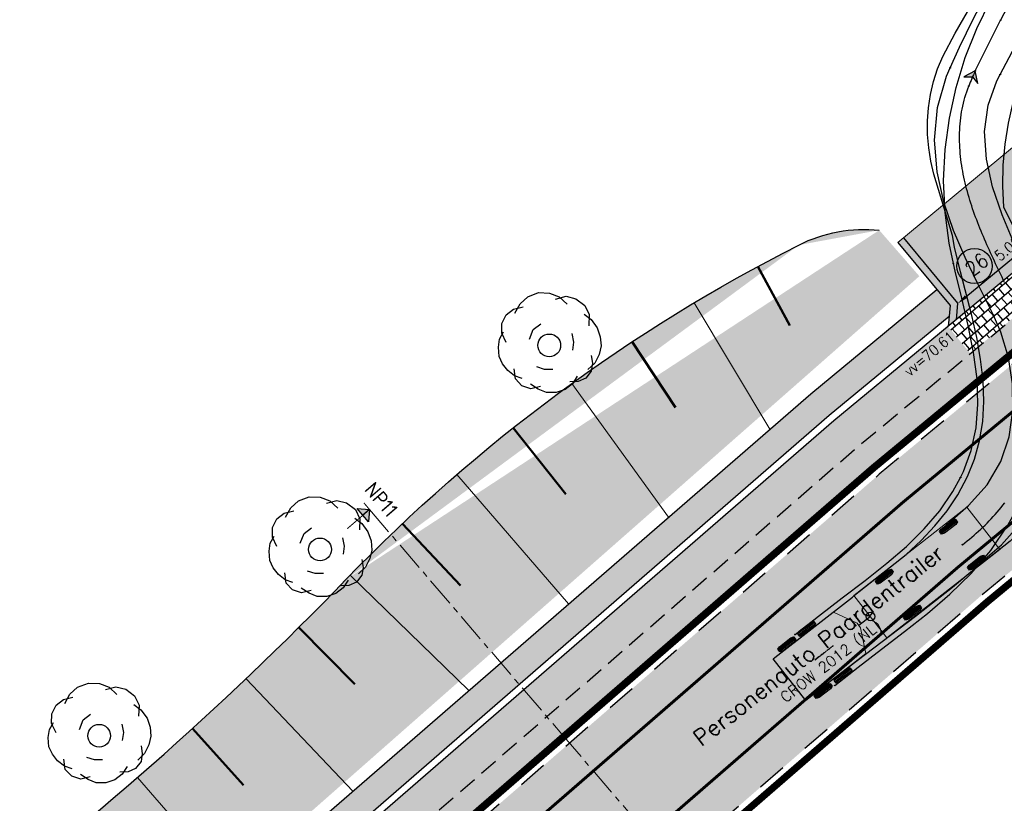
# Model space of a CAD drawing. Header units: metres. Extents: x 183890 to 185675, y 327401 to 328446.
# Tile 60 of 69: x 184398 to 184432, y 328292 to 328319. Entities that reach past the tile are written whole.
import ezdxf
from ezdxf.enums import TextEntityAlignment as Align

# ---------------------------------------------------------------- set-up
doc = ezdxf.new("R2010")
doc.units = ezdxf.units.M
doc.header["$LTSCALE"] = 0.2
doc.header["$PDMODE"] = 35
doc.header["$PDSIZE"] = 0.2
for name, pattern in [('ACAD_ISO02W100', [15, 12, -3]), ('DASHED', [200, 100, -100]), ('HIDDEN', [9.525, 6.35, -3.175]), ('XX-CENTER', [8, 5, -1, 1, -1])]:
    doc.linetypes.add(name, pattern=pattern)
for name, color, linetype, lineweight in [('N-WE-GW-TALUDARCERING-S', 90, 'Continuous', 25), ('N-WE-GW-TALUDARCERING_KORT-G', 7, 'Continuous', 50), ('N-WE-GW-TALUDARCERING_LANG-G', 7, 'Continuous', 18), ('O_GRO_L_BOOM', 116, 'Continuous', 30), ('X-XX-AL-DETAIL1-G', 7, 'Continuous', 18), ('X-XX-AL-T25', 7, 'Continuous', 25), ('X-XX-AL-VERWIJZING_DOORSNEDE-G', 7, 'XX-CENTER', 18)]:
    doc.layers.add(name, color=color, linetype=linetype, lineweight=lineweight)
for name, color, linetype in [('O_GROEN_A_GRAS', 251, 'Continuous'), ('O_RIO_L_KOKER', 7, 'Continuous'), ('O_RIO_T_VLOEIVLAK', 7, 'Continuous'), ('O_WEGEN_A_ASFALT', 252, 'Continuous'), ('O_WEGEN_brug', 254, 'Continuous'), ('O_WEGEN_L_2STREK', 3, 'Continuous'), ('O_WEGEN_L_OB 60x200', 2, 'HIDDEN'), ('O_WEGEN_L_TB18-20', 1, 'ACAD_ISO02W100'), ('O_WEGEN_T_BOOGSTRALEN', 7, 'Continuous'), ('O_WEGEN_T_MAATVOERING', 1, 'Continuous'), ('Rijcurves', 1, 'Continuous'), ('VOP', 7, 'Continuous'), ('VOP-A', 7, 'Continuous'), ('Z_ZZZ_Z_HERGEBRUIK_MATERIALEN', 252, 'Continuous')]:
    doc.layers.add(name, color=color, linetype=linetype)
doc.layers.add('Taludlijn 2', color=3, linetype='Continuous', plot=False)
doc.styles.add('NLCS-ISO', font='NLCS-ISO.ttf')
doc.styles.add('ROMANS', font='romans.shx', dxfattribs={"width": 0.9})
doc.styles.add('ROMANS1_200_18', font='romans.shx', dxfattribs={"width": 0.9, "height": 0.36})
doc.styles.add('ROMANS1_200_25', font='romans.shx', dxfattribs={"width": 0.9, "height": 0.5})
doc.styles.get("Standard").update_dxf_attribs({"font": 'arial.ttf'})
doc.styles.add('TSText', font='Simplex.shx')
doc.dimstyles.new('1_200', dxfattribs={"dimscale": 0.2, "dimtxt": 1.8, "dimasz": 1.8, "dimexe": 1.8, "dimexo": 0.625, "dimgap": 0.9, "dimtad": 1, "dimlfac": -1, "dimzin": 0, "dimdsep": 46, "dimtxsty": 'ROMANS', "dimcen": 0.9, "dimse1": 1, "dimse2": 1, "dimadec": 0, "dimazin": 0, "dimtfac": 1, "dimtix": 1, "dimtofl": 0, "dimtmove": 2, "dimatfit": 3, "dimfxl": 1, "dimtolj": 1, "dimtzin": 0, "dimarcsym": 0})

# ---------------------------------------------------------------- blocks, each defined once
blk = doc.blocks.new('pijldrsn')
at = {"linetype": 'Continuous'}
blk.add_hatch(color=256, dxfattribs=at).paths.add_polyline_path([(-3, -3), (0, 0), (3, -3)])
for p, q in [((-3, -3), (0, 0)), ((0, 0), (3, -3)), ((0, 0), (0, -3)), ((0, 0), (0, 0)), ((0, 0), (0, 0)), ((0, 0), (0, 0)), ((3, -3), (-3, -3))]:
    blk.add_line(p, q, dxfattribs=at)
at = {"linetype": 'Continuous', "const_width": 0.35}
for points in [[(-3, 0), (3, 0)], [(0, 0), (0, -10)]]:
    blk.add_lwpolyline(points, dxfattribs=at)
at = {"flags": 11}
for tag, p in [('TEXTAT', (0, -65)), ('TEXTHG', (0.02, -71.78))]:
    blk.add_attdef(tag, text='', height=5, dxfattribs=at).set_placement(p, align=Align.TOP_CENTER)
blk = doc.blocks.new('Boom-2')
at = {"layer": 'O_GRO_L_BOOM'}
for p, q in [((-2.123, 4.445), (-1.079, 4.846)), ((-1.079, 4.846), (0.001, 4.802)), ((0.001, 4.802), (0.93, 4.431)), ((-2.873, 3.753), (-2.123, 4.445)), ((0.588, 4.223), (1.599, 4.487)), ((0.93, 4.431), (1.707, 3.733)), ((1.599, 4.487), (2.561, 4.254)), ((2.561, 4.254), (3.422, 3.608)), ((-4.22, 2.698), (-3.504, 3.252)), ((-3.504, 3.252), (-2.579, 3.464)), ((-3.381, 2.858), (-2.873, 3.753)), ((3.422, 3.608), (3.857, 2.702)), ((-4.643, 1.855), (-4.22, 2.698)), ((3.36, 2.75), (4.032, 2.223)), ((3.857, 2.702), (3.813, 1.621)), ((4.032, 2.223), (4.638, 1.421)), ((-4.873, 0.31), (-4.483, 1.015)), ((-4.654, 0.911), (-4.643, 1.855)), ((-1.957, 0.33), (-1.586, 1.258)), ((-1.586, 1.258), (-0.87, 1.812)), ((4.638, 1.421), (4.936, 0.548)), ((-4.988, -0.463), (-4.873, 0.31)), ((-4.219, 0.005), (-4.654, 0.911)), ((2.172, 0.855), (2.332, 0.016)), ((2.332, 0.016), (2.218, -0.757)), ((4.936, 0.548), (5.01, -0.343)), ((-4.913, -1.354), (-4.988, -0.463)), ((5.01, -0.343), (4.81, -1.168)), ((-4.582, -2.089), (-4.913, -1.354)), ((4.056, -1.276), (4.164, -2.03)), ((4.81, -1.168), (4.387, -2.011)), ((-4.08, -2.721), (-4.582, -2.089)), ((-3.408, -3.248), (-4.08, -2.721)), ((-3.337, -3.556), (-3.464, -2.579)), ((-0.496, -2.645), (-1.236, -2.392)), ((0.31, -2.622), (-0.496, -2.645)), ((4.049, -2.802), (3.522, -3.475)), ((4.387, -2.011), (3.723, -2.65)), ((4.164, -2.03), (4.049, -2.802)), ((-2.669, -3.5), (-3.408, -3.248)), ((-2.698, -4.22), (-3.337, -3.556)), ((2.787, -3.805), (1.981, -3.828)), ((2.698, -3.274), (2.223, -4.032)), ((3.522, -3.475), (2.787, -3.805)), ((-1.821, -4.506), (-2.698, -4.22)), ((-1.101, -4.535), (-1.859, -4.06)), ((-0.897, -4.294), (-1.821, -4.506)), ((-0.31, -4.873), (-1.101, -4.535)), ((1.506, -4.586), (0.634, -4.883)), ((2.223, -4.032), (1.506, -4.586)), ((0.634, -4.883), (-0.31, -4.873))]:
    blk.add_line(p, q, dxfattribs=at)
blk.add_circle((-0.03, -0.285), 1.104, dxfattribs=at)
blk = doc.blocks.new('*U64')
at = {"layer": 'N-WE-GW-TALUDARCERING_KORT-G'}
for p, q in [((184423.127, 328310.508), (184424.217, 328308.495)), ((184418.839, 328307.94), (184420.318, 328305.697)), ((184414.789, 328305.01), (184416.581, 328302.746)), ((184411.009, 328301.74), (184412.993, 328299.638)), ((184407.475, 328298.204), (184409.39, 328296.276)), ((184403.851, 328294.76), (184405.598, 328292.836))]:
    blk.add_line(p, q, dxfattribs=at)
at = {"layer": 'N-WE-GW-TALUDARCERING_LANG-G'}
for p, q in [((184420.955, 328309.27), (184423.535, 328304.962)), ((184416.782, 328306.519), (184420.079, 328301.962)), ((184412.863, 328303.416), (184416.675, 328299.009)), ((184409.228, 328299.986), (184413.273, 328296.056)), ((184405.682, 328296.461), (184409.324, 328292.629)), ((184401.981, 328293.099), (184405.372, 328289.195))]:
    blk.add_line(p, q, dxfattribs=at)
blk = doc.blocks.new('*D178')
at = {"layer": 'Defpoints', "color": 0, "transparency": 16777216}
for p in [(184433.783, 328312.436), (184433.789, 328312.428), (184429.928, 328309.251)]:
    blk.add_point(p, dxfattribs=at)
at = {"layer": 'O_WEGEN_T_MAATVOERING', "color": 0, "lineweight": -2, "transparency": 16777216}
blk.add_line((184430.212, 328309.473), (184433.512, 328312.199), dxfattribs=at)
at = {"layer": 'O_WEGEN_T_MAATVOERING', "color": 0, "transparency": 16777216}
for points in [[(184433.473, 328312.245), (184433.55, 328312.153), (184433.789, 328312.428)], [(184430.174, 328309.519), (184430.25, 328309.427), (184429.935, 328309.244)]]:
    blk.add_solid(points, dxfattribs=at)
at = {"layer": 'O_WEGEN_T_MAATVOERING', "color": 0, "transparency": 16777216, "insert": (184431.633, 328311.114), "char_height": 0.36, "attachment_point": 5, "rotation": 39.5657, "style": 'ROMANS'}
blk.add_mtext('\\A1;5.00', dxfattribs=at)
blk = doc.blocks.new('*U185')
at = {"layer": 'O_WEGEN_T_MAATVOERING', "color": 6, "linetype": 'Continuous'}
blk.add_circle((0, 0), 0.0127, dxfattribs=at)
blk = doc.blocks.new('*U190')
at = {"layer": 'O_WEGEN_T_MAATVOERING', "color": 2, "linetype": 'Continuous'}
blk.add_circle((0, 0), 0.0127, dxfattribs=at)
blk = doc.blocks.new('*U191')
at = {"layer": 'O_WEGEN_T_MAATVOERING', "color": 2, "linetype": 'Continuous'}
blk.add_circle((0, 0), 0.0127, dxfattribs=at)
blk = doc.blocks.new('*U192')
at = {"layer": 'O_WEGEN_T_MAATVOERING', "color": 2, "linetype": 'Continuous'}
blk.add_circle((0, 0), 0.0127, dxfattribs=at)
blk = doc.blocks.new('*U194')
at = {"layer": 'O_WEGEN_T_MAATVOERING', "color": 2, "linetype": 'Continuous'}
blk.add_circle((0, 0), 0.0127, dxfattribs=at)
blk = doc.blocks.new('*U195')
at = {"layer": 'O_WEGEN_T_MAATVOERING', "color": 2, "linetype": 'Continuous'}
blk.add_circle((0, 0), 0.0127, dxfattribs=at)
blk = doc.blocks.new('*U196')
at = {"layer": 'O_WEGEN_T_MAATVOERING', "color": 2, "linetype": 'Continuous'}
blk.add_circle((0, 0), 0.0127, dxfattribs=at)
blk = doc.blocks.new('*U199')
at = {"layer": 'O_WEGEN_T_MAATVOERING', "color": 6, "linetype": 'Continuous'}
blk.add_circle((0, 0), 0.0127, dxfattribs=at)
blk = doc.blocks.new('*U200')
at = {"layer": 'O_WEGEN_T_MAATVOERING', "color": 6, "linetype": 'Continuous'}
blk.add_circle((0, 0), 0.0127, dxfattribs=at)
blk = doc.blocks.new('*U201')
at = {"layer": 'O_WEGEN_T_MAATVOERING', "color": 6, "linetype": 'Continuous'}
blk.add_circle((0, 0), 0.0127, dxfattribs=at)
blk = doc.blocks.new('*U202')
at = {"layer": 'O_WEGEN_T_MAATVOERING'}
blk.add_hatch(color=4, dxfattribs=at).paths.add_polyline_path([(0, 0), (-0.387, -0.198), (-0.093, -0.196), (0.091, -0.425)])
at = {"layer": 'O_WEGEN_T_MAATVOERING', "color": 4, "linetype": 'Continuous', "flags": 128}
blk.add_lwpolyline([(0, 0), (-0.387, -0.198), (-0.093, -0.196), (0.091, -0.425)], close=True, dxfattribs=at)
blk = doc.blocks.new('*U203')
at = {"layer": 'O_WEGEN_T_MAATVOERING', "color": 2, "linetype": 'Continuous'}
blk.add_circle((0, 0), 0.0127, dxfattribs=at)
blk = doc.blocks.new('*U204')
at = {"layer": 'O_WEGEN_T_MAATVOERING', "color": 2, "linetype": 'Continuous'}
blk.add_circle((0, 0), 0.0127, dxfattribs=at)
blk = doc.blocks.new('*U206')
at = {"layer": 'O_WEGEN_T_MAATVOERING', "color": 2, "linetype": 'Continuous'}
blk.add_circle((0, 0), 0.0127, dxfattribs=at)
blk = doc.blocks.new('*U207')
at = {"layer": 'O_WEGEN_T_MAATVOERING', "color": 2, "linetype": 'Continuous'}
blk.add_circle((0, 0), 0.0127, dxfattribs=at)
blk = doc.blocks.new('*U208')
at = {"layer": 'O_WEGEN_T_MAATVOERING', "color": 2, "linetype": 'Continuous'}
blk.add_circle((0, 0), 0.0127, dxfattribs=at)
blk = doc.blocks.new('*U211')
at = {"layer": 'O_WEGEN_T_MAATVOERING', "color": 6, "linetype": 'Continuous'}
blk.add_circle((0, 0), 0.0127, dxfattribs=at)
blk = doc.blocks.new('*U212')
at = {"layer": 'O_WEGEN_T_MAATVOERING', "color": 6, "linetype": 'Continuous'}
blk.add_circle((0, 0), 0.0127, dxfattribs=at)
blk = doc.blocks.new('*U213')
at = {"layer": 'O_WEGEN_T_MAATVOERING', "color": 6, "linetype": 'Continuous'}
blk.add_circle((0, 0), 0.0127, dxfattribs=at)
blk = doc.blocks.new('*U216')
at = {"layer": 'O_WEGEN_T_MAATVOERING', "color": 2, "linetype": 'Continuous'}
blk.add_circle((0, 0), 0.0127, dxfattribs=at)
blk = doc.blocks.new('*U218')
at = {"layer": 'O_WEGEN_T_MAATVOERING', "color": 2, "linetype": 'Continuous'}
blk.add_circle((0, 0), 0.0127, dxfattribs=at)
blk = doc.blocks.new('*U220')
at = {"layer": 'O_WEGEN_T_MAATVOERING', "color": 2, "linetype": 'Continuous'}
blk.add_circle((0, 0), 0.0127, dxfattribs=at)
blk = doc.blocks.new('*U237')
at = {"layer": 'O_WEGEN_T_MAATVOERING', "color": 3, "linetype": 'Continuous', "flags": 128}
blk.add_lwpolyline([(184422.781, 328296.399), (184425.425, 328298.455), (184425.49, 328298.533), (184427.253, 328299.917), (184427.769, 328300.39), (184428.234, 328300.886), (184428.652, 328301.407), (184429.012, 328301.945), (184429.348, 328302.574), (184429.585, 328303.162), (184429.759, 328303.782), (184429.866, 328304.443), (184429.903, 328305.128), (184429.876, 328305.837), (184429.791, 328306.566), (184429.66, 328307.306), (184429.496, 328308.054), (184429.104, 328309.54), (184428.908, 328310.38), (184428.831, 328310.779), (184428.197, 328312.868), (184428.096, 328313.316), (184428.025, 328313.769), (184427.986, 328314.226), (184427.982, 328314.683), (184428.013, 328315.137), (184428.081, 328315.587), (184428.186, 328316.028), (184428.329, 328316.458), (184428.507, 328316.875), (184428.93, 328317.675), (184429.816, 328319.216), (184430.335, 328320.074), (184430.841, 328320.8), (184431.393, 328321.497), (184431.979, 328322.151), (184432.601, 328322.767), (184433.249, 328323.337), (184433.92, 328323.859), (184434.612, 328324.338), (184435.327, 328324.773), (184436.795, 328325.565), (184437.489, 328326.002), (184440.119, 328328.061), (184445.166, 328332.116), (184446.315, 328330.692), (184443.801, 328328.636), (184441.271, 328326.611), (184437.366, 328323.556), (184436.118, 328322.541), (184434.913, 328321.51), (184434.339, 328320.984), (184433.794, 328320.446), (184433.285, 328319.888), (184432.823, 328319.312), (184432.404, 328318.711), (184431.984, 328318.013), (184431.65, 328317.366), (184431.354, 328316.697), (184431.102, 328316.013), (184430.895, 328315.317), (184430.732, 328314.61), (184430.617, 328313.897), (184430.55, 328313.182), (184430.534, 328312.466), (184430.573, 328311.748), (184430.91, 328311.075), (184432.017, 328309), (184432.196, 328308.62), (184432.358, 328308.225), (184432.503, 328307.813), (184432.629, 328307.385), (184432.734, 328306.943), (184432.816, 328306.487), (184432.875, 328306.021), (184432.907, 328305.546), (184432.912, 328305.065), (184432.891, 328304.582), (184432.841, 328304.1), (184432.763, 328303.621), (184432.652, 328303.162), (184432.494, 328302.705), (184432.298, 328302.267), (184432.067, 328301.852), (184431.806, 328301.462), (184431.446, 328301.012), (184431.133, 328300.679), (184430.802, 328300.372), (184429.458, 328299.309), (184428.835, 328298.787), (184427.578, 328297.805), (184425.017, 328295.861), (184423.832, 328294.936), (184422.725, 328296.355), (184422.781, 328296.399)], close=True, dxfattribs=at)
blk = doc.blocks.new('*U242')
at = {"layer": 'O_WEGEN_T_MAATVOERING', "color": 2, "linetype": 'Continuous'}
for p, q in [((-2.487, 1.05425), (-3.173, 1.05425)), ((-2.487, 1.0085), (-3.173, 1.0085)), ((-1.627, 1.05425), (-2.313, 1.05425)), ((-1.627, 1.0085), (-2.313, 1.0085)), ((-2.487, 0.96275), (-3.173, 0.96275)), ((-1.627, 0.96275), (-2.313, 0.96275)), ((-2.487, -0.96275), (-3.173, -0.96275)), ((-1.627, -0.96275), (-2.313, -0.96275)), ((-2.487, -1.0085), (-3.173, -1.0085)), ((-2.487, -1.05425), (-3.173, -1.05425)), ((-1.627, -1.0085), (-2.313, -1.0085)), ((-1.627, -1.05425), (-2.313, -1.05425))]:
    blk.add_line(p, q, dxfattribs=at)
at = {"layer": 'O_WEGEN_T_MAATVOERING', "color": 7, "linetype": 'Continuous'}
blk.add_line((0, 0), (-0.5, 0), dxfattribs=at)
at = {"layer": 'O_WEGEN_T_MAATVOERING', "color": 7, "linetype": 'Continuous', "flags": 128}
for points in [[(-2.487, 1.065596), (-2.487, 0.951404), (-2.58304, 0.917), (-3.07696, 0.917), (-3.173, 0.951404), (-3.173, 1.065596), (-3.07696, 1.1), (-2.58304, 1.1)], [(-1.627, 1.065596), (-1.627, 0.951404), (-1.72304, 0.917), (-2.21696, 0.917), (-2.313, 0.951404), (-2.313, 1.065596), (-2.21696, 1.1), (-1.72304, 1.1)], [(-2.487, -0.951404), (-2.487, -1.065596), (-2.58304, -1.1), (-3.07696, -1.1), (-3.173, -1.065596), (-3.173, -0.951404), (-3.07696, -0.917), (-2.58304, -0.917)], [(-1.627, -0.951404), (-1.627, -1.065596), (-1.72304, -1.1), (-2.21696, -1.1), (-2.313, -1.065596), (-2.313, -0.951404), (-2.21696, -0.917), (-1.72304, -0.917)]]:
    blk.add_lwpolyline(points, close=True, dxfattribs=at)
at = {"layer": 'O_WEGEN_T_MAATVOERING', "color": 7, "linetype": 'Continuous', "lineweight": 0}
blk.add_lwpolyline([(-0.5, 0.1), (-0.9, 0.9), (-3.5, 0.9), (-3.5, -0.9), (-0.9, -0.9), (-0.5, -0.1), (-0.5, 0.1), (-0.5, 0.1)], close=True, dxfattribs=at)
at = {"layer": 'O_WEGEN_T_MAATVOERING', "color": 7, "linetype": 'Continuous'}
blk.add_circle((0, 0), 0.146667, dxfattribs=at)
blk = doc.blocks.new('*U243')
at = {"layer": 'O_WEGEN_T_MAATVOERING', "color": 2, "linetype": 'Continuous'}
for p, q in [((-3.327, 0.82425), (-4.013, 0.82425)), ((-3.327, 0.7785), (-4.013, 0.7785)), ((-3.327, 0.73275), (-4.013, 0.73275)), ((-3.327, -0.73275), (-4.013, -0.73275)), ((-3.327, -0.7785), (-4.013, -0.7785)), ((-3.327, -0.82425), (-4.013, -0.82425))]:
    blk.add_line(p, q, dxfattribs=at)
at = {"layer": 'O_WEGEN_T_MAATVOERING', "color": 7, "linetype": 'Continuous', "lineweight": 0}
blk.add_lwpolyline([(0, 0.915), (-4.88, 0.915), (-4.88, -0.915), (0, -0.915), (0, 0.915), (0, 0.915)], close=True, dxfattribs=at)
at = {"layer": 'O_WEGEN_T_MAATVOERING', "color": 7, "linetype": 'Continuous', "flags": 128}
for points in [[(-3.327, 0.835596), (-3.327, 0.721404), (-3.42304, 0.687), (-3.91696, 0.687), (-4.013, 0.721404), (-4.013, 0.835596), (-3.91696, 0.87), (-3.42304, 0.87)], [(-3.327, -0.721404), (-3.327, -0.835596), (-3.42304, -0.87), (-3.91696, -0.87), (-4.013, -0.835596), (-4.013, -0.721404), (-3.91696, -0.687), (-3.42304, -0.687)]]:
    blk.add_lwpolyline(points, close=True, dxfattribs=at)
blk = doc.blocks.new('*U241')
at = {"layer": 'O_WEGEN_T_MAATVOERING', "color": 2, "linetype": 'Continuous'}
for p, q in [((-0.237, 0.861), (-0.778, 0.439)), ((-0.209, 0.825), (-0.749, 0.403)), ((-0.181, 0.789), (-0.721, 0.366)), ((0.721, -0.366), (0.181, -0.789)), ((0.749, -0.403), (0.209, -0.825)), ((0.778, -0.439), (0.237, -0.861))]:
    blk.add_line(p, q, dxfattribs=at)
at = {"layer": 'O_WEGEN_T_MAATVOERING', "color": 7, "linetype": 'Continuous', "flags": 128}
for points in [[(-0.244, 0.87), (-0.174, 0.78), (-0.228, 0.693), (-0.617, 0.39), (-0.714, 0.358), (-0.785, 0.448), (-0.73, 0.534), (-0.341, 0.838)], [(0.714, -0.358), (0.785, -0.448), (0.73, -0.534), (0.341, -0.838), (0.244, -0.87), (0.174, -0.78), (0.228, -0.693), (0.617, -0.39)]]:
    blk.add_lwpolyline(points, close=True, dxfattribs=at)
at = {"layer": 'O_WEGEN_T_MAATVOERING', "rotation": 37.97974884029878}
for name, p in [('*U243', (0.709, 0.554)), ('*U242', (-3.137, -2.449))]:
    blk.add_blockref(name, p, dxfattribs=at)
at = {"layer": 'O_WEGEN_T_MAATVOERING', "color": 4, "style": 'TSText'}
for s, height, p in [('Personenauto Paardentrailer', 0.55, (-4.91, -3.429)), ('CROW 2012 (NL)', 0.36667, (-4.487, -3.97)), ('(c) 2020 Transoft Solutions, Inc. All rights reserved.', 0.022, (-4.714, -3.68))]:
    blk.add_text(s, height=height, rotation=37.9797, dxfattribs=at).set_placement(p, align=Align.MIDDLE_CENTER)
blk = doc.blocks.new('*U184')
at = {"layer": 'O_WEGEN_T_MAATVOERING', "color": 2, "linetype": 'Continuous', "flags": 128}
for points in [[(184428.755, 328316.495), (184429.077, 328317.2), (184429.551, 328318.175), (184430.047, 328319.133), (184430.614, 328320.056), (184431.248, 328320.933), (184431.946, 328321.76), (184432.705, 328322.531), (184433.52, 328323.244), (184434.386, 328323.893), (184435.299, 328324.476)], [(184430.457, 328316.27), (184430.764, 328316.845), (184431.213, 328317.686), (184431.671, 328318.526), (184432.187, 328319.328), (184432.763, 328320.089), (184433.393, 328320.805), (184434.076, 328321.47), (184434.807, 328322.083), (184435.582, 328322.639), (184436.397, 328323.134)], [(184428.865, 328309.831), (184428.724, 328310.526), (184428.58, 328311.57), (184428.533, 328312.645), (184428.585, 328313.717), (184428.729, 328314.778), (184428.959, 328315.822), (184429.272, 328316.843), (184429.664, 328317.835), (184430.131, 328318.793), (184430.67, 328319.713)], [(184430.229, 328308.068), (184430.106, 328308.317), (184429.683, 328309.159), (184429.261, 328310.032), (184428.869, 328310.948), (184428.538, 328311.921), (184428.308, 328312.952), (184428.222, 328314.035), (184428.323, 328315.144), (184428.636, 328316.206), (184428.755, 328316.496)], [(184431.937, 328308.246), (184431.809, 328308.555), (184431.366, 328309.556), (184430.924, 328310.528), (184430.524, 328311.484), (184430.201, 328312.435), (184429.992, 328313.385), (184429.93, 328314.323), (184430.045, 328315.227), (184430.345, 328316.046), (184430.457, 328316.27)], [(184429.107, 328302.534), (184429.205, 328302.743), (184429.47, 328303.461), (184429.637, 328304.225), (184429.702, 328305.04), (184429.67, 328305.9), (184429.552, 328306.794), (184429.369, 328307.712), (184429.148, 328308.645), (184428.926, 328309.565), (184428.865, 328309.831)], [(184429.71, 328299.563), (184430.502, 328300.246), (184431.22, 328301.048), (184431.816, 328301.978), (184432.233, 328303.029), (184432.46, 328304.137), (184432.53, 328305.266), (184432.443, 328306.394), (184432.198, 328307.499), (184431.937, 328308.247)], [(184428.639, 328300.934), (184429.384, 328301.578), (184430.011, 328302.292), (184430.486, 328303.081), (184430.77, 328303.927), (184430.886, 328304.823), (184430.876, 328305.727), (184430.741, 328306.621), (184430.482, 328307.487), (184430.229, 328308.067)], [(184423.469, 328297.189), (184424.274, 328297.815), (184425.077, 328298.432), (184425.858, 328299.032), (184426.594, 328299.615), (184427.269, 328300.192), (184427.873, 328300.784), (184428.4, 328301.404), (184428.846, 328302.057), (184429.107, 328302.534)], [(184424.823, 328295.455), (184425.619, 328296.075), (184426.414, 328296.684), (184427.204, 328297.292), (184427.981, 328297.907), (184428.742, 328298.558), (184429.471, 328299.272), (184430.138, 328300.055), (184430.723, 328300.909), (184431.073, 328301.546)]]:
    blk.add_lwpolyline(points, dxfattribs=at)
at = {"layer": 'O_WEGEN_T_MAATVOERING', "color": 6, "linetype": 'Continuous', "flags": 128}
for points in [[(184429.609, 328316.389), (184429.653, 328316.48), (184429.697, 328316.572), (184429.742, 328316.663), (184429.787, 328316.754), (184429.832, 328316.845), (184429.877, 328316.936), (184429.923, 328317.027), (184429.969, 328317.118), (184430.015, 328317.208), (184430.061, 328317.299), (184430.107, 328317.389), (184430.153, 328317.48), (184430.199, 328317.57), (184430.245, 328317.661), (184430.291, 328317.751), (184430.337, 328317.842), (184430.383, 328317.933), (184430.429, 328318.023), (184430.475, 328318.114)], [(184430.61, 328309.177), (184430.567, 328309.269), (184430.523, 328309.361), (184430.479, 328309.452), (184430.436, 328309.544), (184430.392, 328309.636), (184430.349, 328309.728), (184430.305, 328309.82), (184430.262, 328309.912), (184430.219, 328310.004), (184430.177, 328310.096), (184430.134, 328310.188), (184430.092, 328310.281), (184430.051, 328310.374), (184430.009, 328310.466), (184429.968, 328310.559), (184429.928, 328310.652), (184429.888, 328310.746), (184429.848, 328310.839), (184429.809, 328310.933), (184429.771, 328311.027), (184429.733, 328311.122), (184429.696, 328311.216), (184429.66, 328311.311), (184429.624, 328311.406), (184429.589, 328311.502), (184429.555, 328311.597), (184429.522, 328311.693), (184429.489, 328311.79), (184429.458, 328311.886), (184429.427, 328311.983), (184429.398, 328312.08), (184429.369, 328312.178), (184429.342, 328312.276), (184429.316, 328312.374), (184429.291, 328312.472), (184429.267, 328312.571), (184429.244, 328312.67), (184429.222, 328312.769), (184429.202, 328312.869), (184429.183, 328312.969), (184429.166, 328313.069), (184429.15, 328313.169), (184429.135, 328313.27), (184429.122, 328313.371), (184429.111, 328313.472), (184429.101, 328313.573), (184429.092, 328313.674), (184429.086, 328313.775), (184429.081, 328313.877), (184429.077, 328313.978), (184429.076, 328314.08), (184429.076, 328314.182), (184429.078, 328314.283), (184429.082, 328314.385), (184429.088, 328314.486), (184429.096, 328314.587), (184429.106, 328314.688), (184429.117, 328314.789), (184429.131, 328314.89), (184429.147, 328314.99), (184429.165, 328315.09), (184429.185, 328315.19), (184429.207, 328315.289), (184429.232, 328315.388), (184429.258, 328315.486), (184429.287, 328315.583), (184429.318, 328315.68), (184429.352, 328315.776), (184429.387, 328315.871)], [(184429.175, 328300.248), (184429.255, 328300.311), (184429.334, 328300.374), (184429.413, 328300.438), (184429.491, 328300.503), (184429.568, 328300.569), (184429.645, 328300.636), (184429.721, 328300.704), (184429.796, 328300.772), (184429.87, 328300.842), (184429.943, 328300.912), (184430.015, 328300.984), (184430.087, 328301.056), (184430.157, 328301.129), (184430.226, 328301.204), (184430.294, 328301.279), (184430.361, 328301.356), (184430.427, 328301.433), (184430.491, 328301.512), (184430.555, 328301.591), (184430.616, 328301.672)]]:
    blk.add_lwpolyline(points, dxfattribs=at)
at = {"layer": 'O_WEGEN_T_MAATVOERING', "color": 6, "linetype": 'Continuous'}
for centre, radius, start, end in [((184442.566, 328312.081), 13.513, 119.8041, 153.4809), ((184436.18, 328313.266), 7.275, 154.5846, 159.0213)]:
    blk.add_arc(centre, radius, start, end, dxfattribs=at)
at = {"layer": 'O_WEGEN_T_MAATVOERING'}
for name, p in [('*U237', (0, 0)), ('*U204', (184428.755, 328316.496)), ('*U216', (184428.755, 328316.495)), ('*U202', (184429.609, 328316.389)), ('*U206', (184430.457, 328316.27)), ('*U218', (184430.457, 328316.27)), ('*U208', (184428.865, 328309.831)), ('*U220', (184428.865, 328309.831)), ('*U203', (184430.229, 328308.068)), ('*U191', (184430.229, 328308.067)), ('*U195', (184429.107, 328302.534)), ('*U207', (184429.107, 328302.534)), ('*U241', (184429.175, 328300.248)), ('*U190', (184428.639, 328300.934)), ('*U192', (184429.71, 328299.563)), ('*U194', (184423.469, 328297.189)), ('*U196', (184424.823, 328295.455))]:
    blk.add_blockref(name, p, dxfattribs=at)
for name, p, rotation in [('*U212', (184430.475, 328318.114), 63.48085362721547), ('*U213', (184430.475, 328318.114), 63.48085362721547), ('*U201', (184429.609, 328316.389), 64.58458656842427), ('*U211', (184429.609, 328316.389), 64.78245040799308), ('*U199', (184429.387, 328315.871), 69.02125447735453), ('*U200', (184429.387, 328315.871), 69.02125447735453), ('*U185', (184429.175, 328300.248), 37.97974884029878)]:
    blk.add_blockref(name, p, dxfattribs=dict(at, rotation=rotation))

msp = doc.modelspace()

# ---------------------------------------------------------------- hatches: boundary and pattern name
at = {"layer": 'O_GROEN_A_GRAS'}
h = msp.add_hatch(dxfattribs=at)
h.set_pattern_fill('GRASS', color=256, scale=0.02, style=0)
edge = h.paths.add_edge_path()
edge.add_line((184342.737, 328231.418), (184343.259, 328230.811))
edge.add_line((184343.259, 328230.811), (184343.93, 328231.389))
edge.add_line((184343.93, 328231.389), (184369.08, 328253.296))
edge.add_line((184369.08, 328253.296), (184408.379, 328287.572))
edge.add_line((184408.379, 328287.572), (184426.997, 328303.729))
edge.add_line((184426.997, 328303.729), (184436.202, 328311.335))
edge.add_arc((184549.97, 328167.646), 183.274, 114.94814, 128.37119, ccw=False)
edge.add_line((184472.665, 328333.819), (184515.986, 328354.088))
edge.add_line((184515.986, 328354.088), (184533.051, 328362.064))
edge.add_line((184533.051, 328362.064), (184583.62, 328385.725))
edge.add_arc((184628.543, 328289.715), 106, 112.19337, 115.07495, ccw=False)
edge.add_line((184588.503, 328387.862), (184595.094, 328390.55))
edge.add_line((184595.094, 328390.55), (184594.792, 328391.291))
edge.add_line((184594.792, 328391.291), (184588.201, 328388.602))
edge.add_arc((184628.543, 328289.715), 106.8, 112.19337, 115.07495)
edge.add_line((184583.281, 328386.449), (184532.713, 328362.788))
edge.add_line((184532.713, 328362.788), (184515.647, 328354.812))
edge.add_line((184515.647, 328354.812), (184472.327, 328334.544))
edge.add_arc((184549.97, 328167.646), 184.074, 114.94841, 128.37379)
edge.add_line((184435.699, 328311.957), (184426.48, 328304.34))
edge.add_line((184426.48, 328304.34), (184407.854, 328288.175))
edge.add_line((184407.854, 328288.175), (184368.555, 328253.899))
edge.add_line((184368.555, 328253.899), (184343.406, 328231.994))
edge.add_line((184343.406, 328231.994), (184342.737, 328231.418))
h.paths.add_polyline_path([(184339.47, 328227.548), (184338.948, 328228.155), (184307.619, 328201.17), (184308.141, 328200.564)])
h = msp.add_hatch(dxfattribs=at)
h.set_pattern_fill('GRASS', color=256, scale=0.02, style=0)
edge = h.paths.add_edge_path()
edge.add_line((184343.54, 328235.294), (184343.24, 328235.864))
edge.add_arc((184345.427, 328237.059), 2.493, 148.4285, 208.6548, ccw=False)
edge.add_arc((184347.052, 328236.061), 4.4, 125.0064, 148.4285, ccw=False)
edge.add_arc((184338.311, 328248.542), 10.838, 305.0064, 334.7022)
edge.add_arc((184366.958, 328235.002), 20.848, 118.4505, 154.7022, ccw=False)
edge.add_arc((184334.209, 328295.443), 47.895, 298.4505, 326.0289)
edge.add_arc((184388.296, 328259), 17.324, 115.2047, 146.0289, ccw=False)
edge.add_arc((184372.668, 328292.204), 19.374, 295.2047, 323.409)
edge.add_arc((184415.747, 328260.221), 34.279, 126.5702, 143.409, ccw=False)
edge.add_arc((184329.008, 328377.143), 111.303, 306.57017, 316.01715)
edge.add_arc((184450.553, 328259.838), 57.615, 116.86474, 136.01715, ccw=False)
edge.add_arc((184426.749, 328306.829), 4.94, 84.0706, 116.8647, ccw=False)
edge.add_line((184427.26, 328311.742), (184428.626, 328310.175))
edge.add_line((184428.626, 328310.175), (184343.54, 328235.294))
at = {"layer": 'O_RIO_L_KOKER'}
h = msp.add_hatch(color=143, dxfattribs=at)
h.dxf.hatch_style = 1
h.paths.add_polyline_path([(184344.359, 328234.734), (184343.729, 328235.458), (184366.978, 328255.709), (184406.279, 328289.987), (184424.92, 328306.163), (184429.22, 328309.716), (184429.67, 328309.172), (184429.636, 328308.815), (184425.558, 328305.446), (184406.909, 328289.262), (184367.609, 328254.985)])
at = {"layer": 'O_WEGEN_A_ASFALT'}
h = msp.add_hatch(color=256, dxfattribs=at)
edge = h.paths.add_edge_path()
edge.add_line((184518.268, 328348.752), (184515.952, 328353.63))
edge.add_line((184515.952, 328353.63), (184472.835, 328333.457))
edge.add_arc((184549.97, 328167.646), 182.874, 114.94794, 128.36988)
edge.add_line((184436.453, 328311.024), (184427.267, 328303.433))
edge.add_line((184427.267, 328303.433), (184408.642, 328287.271))
edge.add_line((184408.642, 328287.271), (184369.342, 328252.994))
edge.add_line((184369.342, 328252.994), (184344.192, 328231.087))
edge.add_line((184344.192, 328231.087), (184308.994, 328200.77))
edge.add_line((184308.994, 328200.77), (184312.518, 328196.679))
edge.add_line((184312.518, 328196.679), (184347.727, 328227.005))
edge.add_line((184347.727, 328227.005), (184372.89, 328248.922))
edge.add_line((184372.89, 328248.922), (184412.186, 328283.196))
edge.add_line((184412.186, 328283.196), (184430.748, 328299.304))
edge.add_line((184430.748, 328299.304), (184439.848, 328306.823))
edge.add_arc((184535.656, 328190.869), 150.414, 113.73239, 129.56569, ccw=False)
edge.add_line((184475.119, 328328.564), (184518.268, 328348.752))
edge = h.paths.add_edge_path()
edge.add_line((184535.032, 328362.549), (184537.319, 328357.657))
edge.add_line((184537.319, 328357.657), (184586.078, 328380.471))
edge.add_arc((184628.543, 328289.715), 100.2, 112.19337, 115.07495, ccw=False)
edge.add_line((184590.694, 328382.491), (184637.74, 328401.684))
edge.add_line((184637.74, 328401.684), (184669.659, 328414.92))
edge.add_arc((184806.796, 328092.268), 350.587, 111.01311, 113.02695, ccw=False)
edge.add_line((184681.082, 328419.54), (184686.802, 328421.561))
edge.add_line((184686.802, 328421.561), (184704.025, 328427.333))
edge.add_line((184704.025, 328427.333), (184705.927, 328427.971))
edge.add_line((184705.927, 328427.971), (184703.821, 328432.96))
edge.add_line((184703.821, 328432.96), (184696.179, 328430.395))
edge.add_line((184696.179, 328430.395), (184685.047, 328426.668))
edge.add_line((184685.047, 328426.668), (184679.212, 328424.606))
edge.add_arc((184806.897, 328092.024), 356.25, 111.00278, 113.02266)
edge.add_line((184667.569, 328419.899), (184635.688, 328406.679))
edge.add_line((184635.688, 328406.679), (184624.253, 328402.014))
edge.add_line((184624.253, 328402.014), (184600.645, 328392.383))
edge.add_line((184600.645, 328392.383), (184595.406, 328390.246))
edge.add_line((184595.406, 328390.246), (184588.654, 328387.491))
edge.add_arc((184628.543, 328289.715), 105.6, 112.19337, 115.07495)
edge.add_line((184583.789, 328385.362), (184535.032, 328362.549))
at = {"layer": 'O_WEGEN_brug'}
h = msp.add_hatch(color=256, dxfattribs=at)
h.dxf.hatch_style = 1
h.paths.add_polyline_path([(184427.888, 328311.328), (184429.67, 328309.172), (184429.602, 328308.463), (184434.619, 328312.608), (184433.909, 328312.675), (184432.128, 328314.831)])
at = {"layer": 'Z_ZZZ_Z_HERGEBRUIK_MATERIALEN'}
h = msp.add_hatch(dxfattribs=at)
h.set_pattern_fill('AVH-TEGEL_300X300_HALFST', color=256, angle=131, style=0, pattern_type=2)
h.set_pattern_definition([(131, (119.06877, 103.21213), (-0.31002414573, 0.12800401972), [0.3, -0.3]), (221, (119.06877, 103.21213), (0.1968177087, -0.22641287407), [])])
h.paths.add_polyline_path([(184430.366, 328307.538), (184429.602, 328308.463), (184432.691, 328311.015), (184433.449, 328310.098), (184430.366, 328307.538)])
h = msp.add_hatch(dxfattribs=at)
h.set_pattern_fill('AVH-TEGEL_300X300_HALFST', color=256, angle=41, style=0, pattern_type=2)
h.set_pattern_definition([(41, (0, 0), (0.12800401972, 0.31002414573), [0.3, -0.3]), (131, (0, 0), (-0.22641287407, -0.1968177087), [])])
h.paths.add_polyline_path([(184430.36, 328307.545), (184429.602, 328308.463), (184425.73, 328305.263), (184407.073, 328289.073), (184367.773, 328254.796), (184344.335, 328234.381), (184342.62, 328232.901), (184341.962, 328232.332), (184342.737, 328231.418), (184343.406, 328231.994), (184368.555, 328253.899), (184407.856, 328288.177), (184426.48, 328304.34)])

# ---------------------------------------------------------------- linework, layer by layer
at = {"layer": 'O_RIO_L_KOKER', "flags": 128}
msp.add_lwpolyline([(184433.46, 328313.22), (184434.189, 328313.823, -0.058677), (184471.312, 328336.719), (184514.63, 328356.986), (184531.697, 328364.963), (184582.264, 328388.623, -0.012574), (184587.294, 328390.824), (184593.894, 328393.517), (184594.351, 328392.397), (184587.752, 328389.704, 0.012574), (184582.776, 328387.527), (184532.209, 328363.866), (184515.143, 328355.89), (184471.824, 328335.623, 0.058661), (184434.95, 328312.882), (184425.711, 328305.248), (184407.073, 328289.073), (184367.773, 328254.796), (184342.627, 328232.894), (184306.835, 328202.065), (184305.944, 328203.099)], format="xyb", dxfattribs=at)
for points in [[(184428.081, 328311.487), (184429.928, 328309.251), (184429.875, 328308.688)], [(184427.888, 328311.328), (184429.67, 328309.172), (184429.602, 328308.463)], [(184343.729, 328235.458), (184366.978, 328255.709), (184406.278, 328289.986), (184424.929, 328306.171), (184429.22, 328309.716)], [(184344.359, 328234.734), (184367.609, 328254.985), (184406.909, 328289.262), (184425.55, 328305.439), (184429.636, 328308.815)]]:
    msp.add_lwpolyline(points, dxfattribs=at)
at = {"layer": 'O_WEGEN_L_2STREK', "linetype": 'DASHED', "ltscale": 0.05, "flags": 128}
for points in [[(184704.222, 328433.095), (184696.179, 328430.395), (184685.047, 328426.668), (184679.212, 328424.606, 0.008814), (184667.568, 328419.898), (184635.698, 328406.683), (184600.645, 328392.383), (184595.406, 328390.246), (184588.654, 328387.491, 0.012574), (184583.789, 328385.362), (184533.22, 328361.701), (184516.156, 328353.725), (184472.834, 328333.457, 0.058631), (184436.453, 328311.024), (184427.256, 328303.424), (184408.641, 328287.27), (184369.342, 328252.994), (184344.192, 328231.087), (184308.994, 328200.77)], [(184520.097, 328349.606), (184518.444, 328348.834), (184475.119, 328328.564, 0.069196), (184439.848, 328306.823), (184430.746, 328299.303), (184412.186, 328283.196), (184372.89, 328248.922), (184347.727, 328227.005), (184312.518, 328196.679)]]:
    msp.add_lwpolyline(points, format="xyb", dxfattribs=at)
at = {"layer": 'O_WEGEN_L_OB 60x200', "ltscale": 0.5, "flags": 128}
msp.add_lwpolyline([(184342.875, 328231.273), (184342.751, 328231.417), (184343.412, 328231.986), (184368.561, 328253.892), (184407.86, 328288.168), (184426.487, 328304.332), (184435.705, 328311.949, -0.058646), (184472.331, 328334.535), (184515.652, 328354.803), (184532.717, 328362.779), (184583.285, 328386.44, -0.012574), (184588.205, 328388.593), (184594.786, 328391.278), (184595.085, 328390.546)], format="xyb", dxfattribs=at)
at = {"layer": 'O_WEGEN_L_TB18-20', "linetype": 'Continuous', "ltscale": 0.5, "flags": 128}
for points in [[(184307.247, 328199.734), (184308.272, 328200.412), (184344.061, 328231.238), (184369.212, 328253.145), (184408.51, 328287.421), (184427.127, 328303.576), (184436.328, 328311.179, -0.058634), (184472.75, 328333.638), (184516.071, 328353.906), (184533.136, 328361.882), (184583.705, 328385.543, -0.012574), (184588.579, 328387.676), (184595.314, 328390.424)], [(184343.259, 328230.811), (184343.93, 328231.389), (184369.08, 328253.296), (184408.379, 328287.572), (184426.997, 328303.729), (184436.202, 328311.335, -0.058636), (184472.665, 328333.819), (184515.986, 328354.088), (184533.051, 328362.064), (184583.62, 328385.725, -0.012574), (184588.503, 328387.862), (184595.238, 328390.609)], [(184584.457, 328379.492), (184573.648, 328374.435), (184535.592, 328356.628), (184518.529, 328348.653), (184475.202, 328328.382, 0.0692), (184439.975, 328306.669), (184430.875, 328299.15), (184412.317, 328283.045), (184373.021, 328248.771), (184347.858, 328226.854), (184313.108, 328196.923), (184311.828, 328195.821)], [(184520.266, 328349.244), (184518.614, 328348.472), (184475.285, 328328.2, 0.069204), (184440.102, 328306.515), (184431.004, 328298.997), (184412.448, 328282.894), (184412.054, 328282.55)]]:
    msp.add_lwpolyline(points, format="xyb", dxfattribs=at)
at = {"layer": 'O_WEGEN_L_TB18-20', "ltscale": 0.5, "const_width": 0.2, "flags": 128}
for points in [[(184343.324, 328230.736), (184343.995, 328231.314), (184369.146, 328253.22), (184408.444, 328287.496), (184427.062, 328303.653), (184436.265, 328311.257, -0.058635), (184472.708, 328333.729), (184516.029, 328353.997), (184533.094, 328361.973), (184583.662, 328385.634, -0.012574), (184588.541, 328387.769), (184595.276, 328390.516)], [(184527.65, 328347.234, 0.372362), (184520.223, 328349.335), (184518.571, 328348.562), (184475.243, 328328.291, 0.069202), (184440.039, 328306.592), (184430.94, 328299.074), (184412.383, 328282.97), (184411.988, 328282.625)]]:
    msp.add_lwpolyline(points, format="xyb", dxfattribs=at)
at = {"layer": 'Taludlijn 2'}
msp.add_lwpolyline([(184343.54, 328235.294), (184343.24, 328235.864, -0.269008), (184343.303, 328238.364, -0.102555), (184344.528, 328239.665, 0.130303), (184348.109, 328243.911, -0.159511), (184357.026, 328253.332, 0.120918), (184373.929, 328268.68, -0.135313), (184380.919, 328274.675, 0.123689), (184388.224, 328280.655, -0.073606), (184395.323, 328287.752, 0.041244), (184409.096, 328299.849, -0.083763), (184424.517, 328311.236, -0.144076), (184427.26, 328311.742, 1.109237)], format="xyb", dxfattribs=at)
at = {"layer": 'VOP', "linetype": 'DASHED', "ltscale": 0.05, "const_width": 0.1, "flags": 128}
for points in [[(184516.488, 328352.501), (184473.363, 328332.324, 0.058615), (184437.24, 328310.052), (184428.064, 328302.47), (184409.462, 328286.327), (184370.164, 328252.052), (184345.01, 328230.142), (184310.535, 328200.448)], [(184517.732, 328349.881), (184474.603, 328329.703, 0.069172), (184439.051, 328307.787), (184429.938, 328300.257), (184411.365, 328284.139), (184372.068, 328249.864), (184346.909, 328227.95), (184312.428, 328198.251)]]:
    msp.add_lwpolyline(points, format="xyb", dxfattribs=at)
at = {"layer": 'VOP-A'}
msp.add_circle((184430.505, 328310.521), 0.6, dxfattribs=at)
at = {"layer": 'X-XX-AL-DETAIL1-G', "flags": 128}
msp.add_lwpolyline([(184432.128, 328314.831), (184427.888, 328311.328)], dxfattribs=at)
at = {"layer": 'X-XX-AL-VERWIJZING_DOORSNEDE-G', "color": 7, "linetype": 'XX-CENTER', "lineweight": 18}
msp.add_lwpolyline([(184409.891, 328302.224), (184416.446, 328294.567), (184421.323, 328288.869)], dxfattribs=at)

# ---------------------------------------------------------------- block references
at = {"layer": 'N-WE-GW-TALUDARCERING-S'}
msp.add_blockref('*U64', (0, 0), dxfattribs=at)
at = {"layer": 'O_GRO_L_BOOM', "xscale": 0.3500000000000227, "yscale": 0.3500000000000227, "zscale": 0.3500000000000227}
for p in [(184416.026, 328307.918), (184408.212, 328300.966), (184400.686, 328294.618)]:
    msp.add_blockref('Boom-2', p, dxfattribs=at)
at = {"layer": 'Rijcurves'}
msp.add_blockref('*U184', (0.92, 0.779), dxfattribs=at)
at = {"layer": 'X-XX-AL-T25', "color": 7, "linetype": 'Continuous', "lineweight": 25, "xscale": 0.09999999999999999, "yscale": 0.09999999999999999, "zscale": 0.09999999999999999, "rotation": 310.5637432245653}
msp.add_blockref('pijldrsn', (184409.891, 328302.224), dxfattribs=at)

# ---------------------------------------------------------------- texts
at = {"layer": 'O_RIO_T_VLOEIVLAK', "insert": (184428.06, 328307.018), "char_height": 0.36, "width": 10.60418, "attachment_point": 1, "rotation": 39.5657, "style": 'ROMANS1_200_18'}
msp.add_mtext('vv=70.61', dxfattribs=at)
at = {"layer": 'O_WEGEN_T_BOOGSTRALEN', "insert": (184430.121, 328310.53), "char_height": 0.5, "width": 4.37417, "attachment_point": 1, "rotation": 38.155, "style": 'ROMANS1_200_25'}
msp.add_mtext('26', dxfattribs=at)
at = {"layer": 'X-XX-AL-T25', "color": 7, "linetype": 'Continuous', "lineweight": 25, "insert": (184410.1, 328302.403), "char_height": 0.5, "attachment_point": 8, "rotation": 310.5637, "style": 'NLCS-ISO'}
msp.add_mtext('NP11', dxfattribs=at)

# ---------------------------------------------------------------- dimensions: what is measured, and where the dimension line sits
at = {"layer": 'O_WEGEN_T_MAATVOERING'}
dim = msp.add_aligned_dim(p1=(184429.928, 328309.251), p2=(184433.783, 328312.436), distance=-0.01, dimstyle='1_200', dxfattribs=at)
dim.commit()
dim.dimension.update_dxf_attribs({"geometry": '*D178', "text_midpoint": (184431.633, 328311.114)})

doc.saveas('drawing.dxf')
